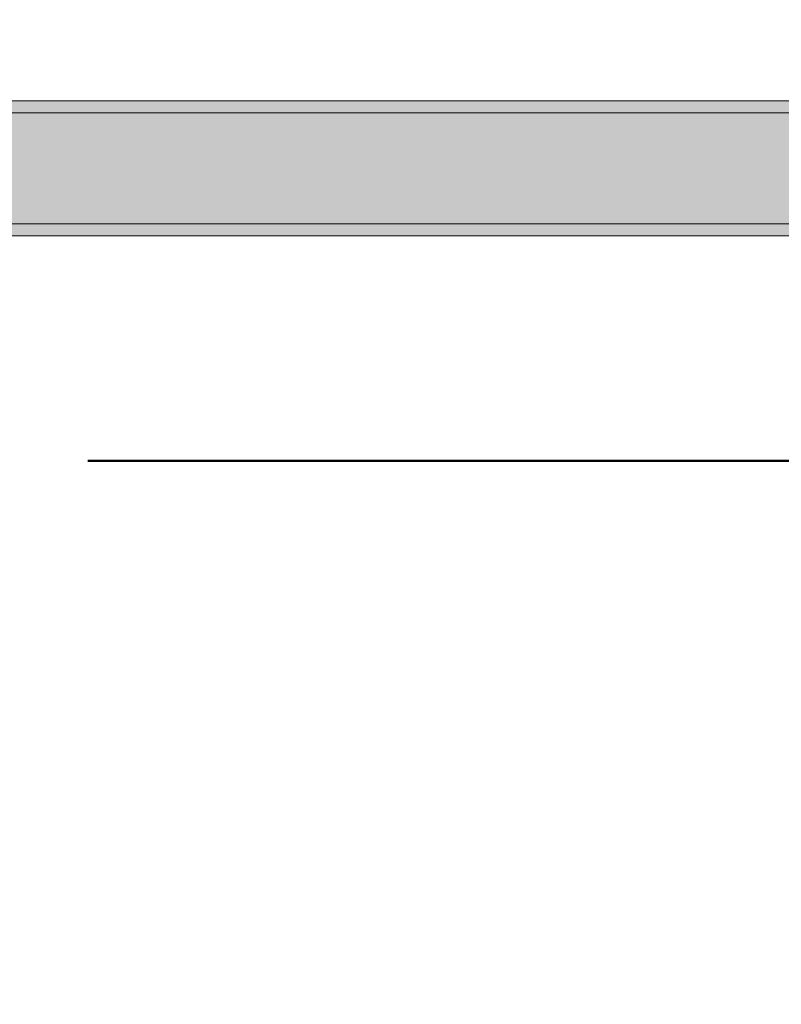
# Model space of a CAD drawing. Header units: millimetres. Extents: x -28277 to 305935, y -19284 to 4746.
# Tile 160 of 256: x 160222 to 160840, y 1375 to 2175. Entities that reach past the tile are written whole.
import ezdxf

# ---------------------------------------------------------------- set-up
doc = ezdxf.new("R2010")
doc.units = ezdxf.units.MM
doc.header["$MEASUREMENT"] = 0
doc.linetypes.add('Punto & Rayas', pattern=[1340.555525, 635, -352.777778, 0, -352.777747])
for name, color, linetype, lineweight, true_color in [('01_2D_Ambit_Pluma_Nº__242', 7, 'Continuous', 50, 0xfb0013), ('12_FAÇ_Façana_Pluma_Nº__102', 7, 'Continuous', 5, 0xcccccc), ('12_FAÇ_Façana_Pluma_Nº__176', 7, 'Continuous', 15, 0x93a0c6)]:
    doc.layers.add(name, color=color, linetype=linetype, lineweight=lineweight, true_color=true_color)
doc.layers.add('12_FAÇ_Façana', color=7, linetype='Continuous')
doc.layers.add('12_FAÇ_Façana_Pluma_Nº__7', color=7, linetype='Continuous', lineweight=5)

# ---------------------------------------------------------------- blocks, each defined once
blk = doc.blocks.new('Muro_116_7', base_point=(161403.23, 1999.55))
at = {"layer": '12_FAÇ_Façana_Pluma_Nº__102', "linetype": 'Continuous', "lineweight": 0, "true_color": 0xe5e5e5}
blk.add_hatch(color=254, dxfattribs=at).paths.add_polyline_path([(158052.91, 2009.55), (161321.41, 2009.55), (161323.23, 2011.78), (161323.23, 2099.55), (158052.91, 2099.55)])
at = {"layer": '12_FAÇ_Façana_Pluma_Nº__176', "linetype": 'Continuous', "lineweight": 0, "true_color": 0x495063}
for points in [[(158052.91, 2109.55), (158052.91, 2099.55), (161393.23, 2099.55), (161393.23, 2109.55)], [(161313.23, 2009.55), (158052.91, 2009.55), (158052.91, 1999.55), (161313.23, 1999.55)]]:
    blk.add_hatch(color=251, dxfattribs=at).paths.add_polyline_path(points)
at = {"layer": '12_FAÇ_Façana_Pluma_Nº__7', "color": 7, "linetype": 'Continuous', "lineweight": 5}
for p, q in [((161323.23, 2099.55), (158052.91, 2099.55)), ((158052.91, 2009.55), (161313.23, 2009.55))]:
    blk.add_line(p, q, dxfattribs=at)
at = {"layer": '12_FAÇ_Façana_Pluma_Nº__7', "color": 7, "linetype": 'Continuous', "lineweight": 5, "flags": 128}
for points in [[(161393.23, 2109.55), (158052.91, 2109.55)], [(158052.91, 1999.55), (161313.23, 1999.55)]]:
    blk.add_lwpolyline(points, dxfattribs=at)

msp = doc.modelspace()

# ---------------------------------------------------------------- linework, layer by layer
at = {"layer": '01_2D_Ambit_Pluma_Nº__242', "color": 1, "linetype": 'Punto & Rayas', "lineweight": 50, "true_color": 0xfb0013, "flags": 128}
msp.add_lwpolyline([(155931.626, 1816.795), (155931.626, 4745.928), (192311.213, 4745.928), (192311.213, -1396.866), (190905.792, -1396.866), (190905.792, -11392.724), (191347.947, -11392.724), (191347.947, -17756.595), (180499.362, -17756.595), (180499.362, -11834.879), (181983.739, -11834.879), (181983.739, -2249.593), (161120.47, -2249.593), (161120.47, 1816.795)], close=True, dxfattribs=at)

# ---------------------------------------------------------------- block references
at = {"layer": '12_FAÇ_Façana', "color": 7, "lineweight": 20}
msp.add_blockref('Muro_116_7', (161403.225, 1999.555), dxfattribs=at)

doc.saveas('drawing.dxf')
